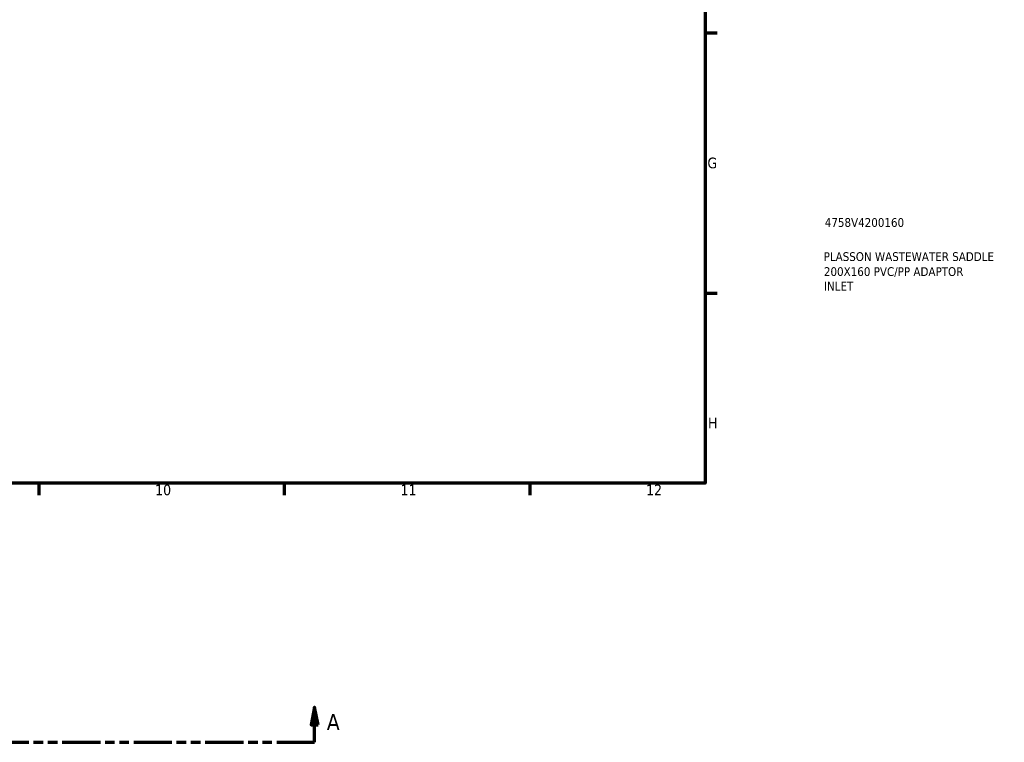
# Model space of a CAD drawing. Header units: millimetres. Extents: x -653 to 1046, y -501 to 815.
# Tile 5 of 8: x 625 to 906, y -54 to 152. Entities that reach past the tile are written whole.
import ezdxf

# ---------------------------------------------------------------- set-up
doc = ezdxf.new("R2010")
doc.units = ezdxf.units.MM
doc.linetypes.add('DOUBLE_DASH_CHAIN', pattern=[1.2403, 0.6614, -0.0827, 0.1654, -0.0827, 0.1654, -0.0827])
for name, color, linetype, lineweight in [('Border (ANSI)', 7, 'Continuous', 70), ('Section Line (ANSI)', 7, 'DOUBLE_DASH_CHAIN', 70), ('Title (ISO)', 7, 'Continuous', 50)]:
    doc.layers.add(name, color=color, linetype=linetype, lineweight=lineweight)
doc.styles.add('Label Text (ANSI)', font='tahoma.ttf')
doc.styles.add('Note Text (ANSI)', font='tahoma.ttf')
doc.styles.add('Note Text (ISO)', font='tahoma.ttf')

# ---------------------------------------------------------------- blocks, each defined once
blk = doc.blocks.new('Borders Default Border')
at = {"layer": 'Border (ANSI)'}
for p, q in [((821, 148.5), (824.45, 148.5)), ((821, 74.25), (824.45, 74.25)), ((630.75, 20), (630.75, 16.55)), ((700.83, 20), (700.83, 16.55)), ((770.92, 20), (770.92, 16.55))]:
    blk.add_line(p, q, dxfattribs=at)
at = {"layer": 'Border (ANSI)', "flags": 128}
blk.add_lwpolyline([(20, 20), (20, 574), (821, 574), (821, 20), (20, 20)], dxfattribs=at)
at = {"layer": 'Border (ANSI)', "attachment_point": 7, "style": 'Note Text (ANSI)'}
for s, insert, char_height in [('G', (821.66, 109.79), 3.05), ('H', (821.81, 35.6), 3.05), ('10', (663.96, 16.49), 3.048), ('11', (734.04, 16.55), 3.048), ('12', (804.13, 16.55), 3.048)]:
    blk.add_mtext(s, dxfattribs=dict(at, insert=insert, char_height=char_height))
blk = doc.blocks.new('Title Blocks ISO')
at = {"layer": 'Title (ISO)', "color": 232, "true_color": 0xca0064, "style": 'Note Text (ISO)'}
for tag, p in [('PART_NUMBER_001', (34.16, 73.13)), ('DESCRIPTION_001', (33.84, 63.4)), ('DESCRIPTION_002', (33.91, 59.12)), ('DESCRIPTION_003', (33.93, 54.95))]:
    blk.add_attdef(tag, p, '', height=2.5, dxfattribs=at)
blk = doc.blocks.new('2dTransSection0')
at = {"layer": 'Section Line (ANSI)', "linetype": 'Continuous'}
for p, q in [((269.89, -43.96), (268.89, -48.96)), ((269.89, -48.96), (269.89, -43.96)), ((270.89, -48.96), (269.89, -43.96)), ((709.51, -43.96), (708.51, -48.96)), ((709.51, -48.96), (709.51, -43.96)), ((710.51, -48.96), (709.51, -43.96)), ((268.89, -48.96), (270.89, -48.96)), ((269.89, -53.96), (269.89, -48.96)), ((708.51, -48.96), (710.51, -48.96)), ((709.51, -53.96), (709.51, -48.96)), ((269.89, -53.96), (280.71, -53.96)), ((698.69, -53.96), (709.51, -53.96))]:
    blk.add_line(p, q, dxfattribs=at)
at = {"layer": 'Section Line (ANSI)', "linetype": 'DOUBLE_DASH_CHAIN', "ltscale": 16.463058}
blk.add_line((269.89, -53.96), (709.51, -53.96), dxfattribs=at)
at = {"layer": 'Section Line (ANSI)', "linetype": 'Continuous', "flags": 128}
for points in [[(270.89, -48.96), (269.89, -43.96), (268.89, -48.96), (270.89, -48.96)], [(710.51, -48.96), (709.51, -43.96), (708.51, -48.96), (710.51, -48.96)]]:
    blk.add_lwpolyline(points, dxfattribs=at)
at = {"layer": 'Section Line (ANSI)'}
for points in [[(270.89, -48.96), (269.89, -43.96), (268.89, -48.96), (270.89, -48.96)], [(710.51, -48.96), (709.51, -43.96), (708.51, -48.96), (710.51, -48.96)]]:
    blk.add_solid(points, dxfattribs=at)
at = {"layer": 'Section Line (ANSI)', "char_height": 4.57, "attachment_point": 7, "style": 'Label Text (ANSI)'}
for insert in [(262.53, -50.46), (712.98, -50.46)]:
    blk.add_mtext('A', dxfattribs=dict(at, insert=insert))

msp = doc.modelspace()

# ---------------------------------------------------------------- block references
msp.add_blockref('Borders Default Border', (0, 0))
msp.add_blockref('Title Blocks ISO', (821, 20)).add_auto_attribs({'PART_NUMBER_001': '4758V4200160', 'DESCRIPTION_001': 'PLASSON WASTEWATER SADDLE', 'DESCRIPTION_002': '200X160 PVC/PP ADAPTOR', 'DESCRIPTION_003': 'INLET'})
at = {"layer": 'Section Line (ANSI)'}
msp.add_blockref('2dTransSection0', (0, 0), dxfattribs=at)

doc.saveas('drawing.dxf')
